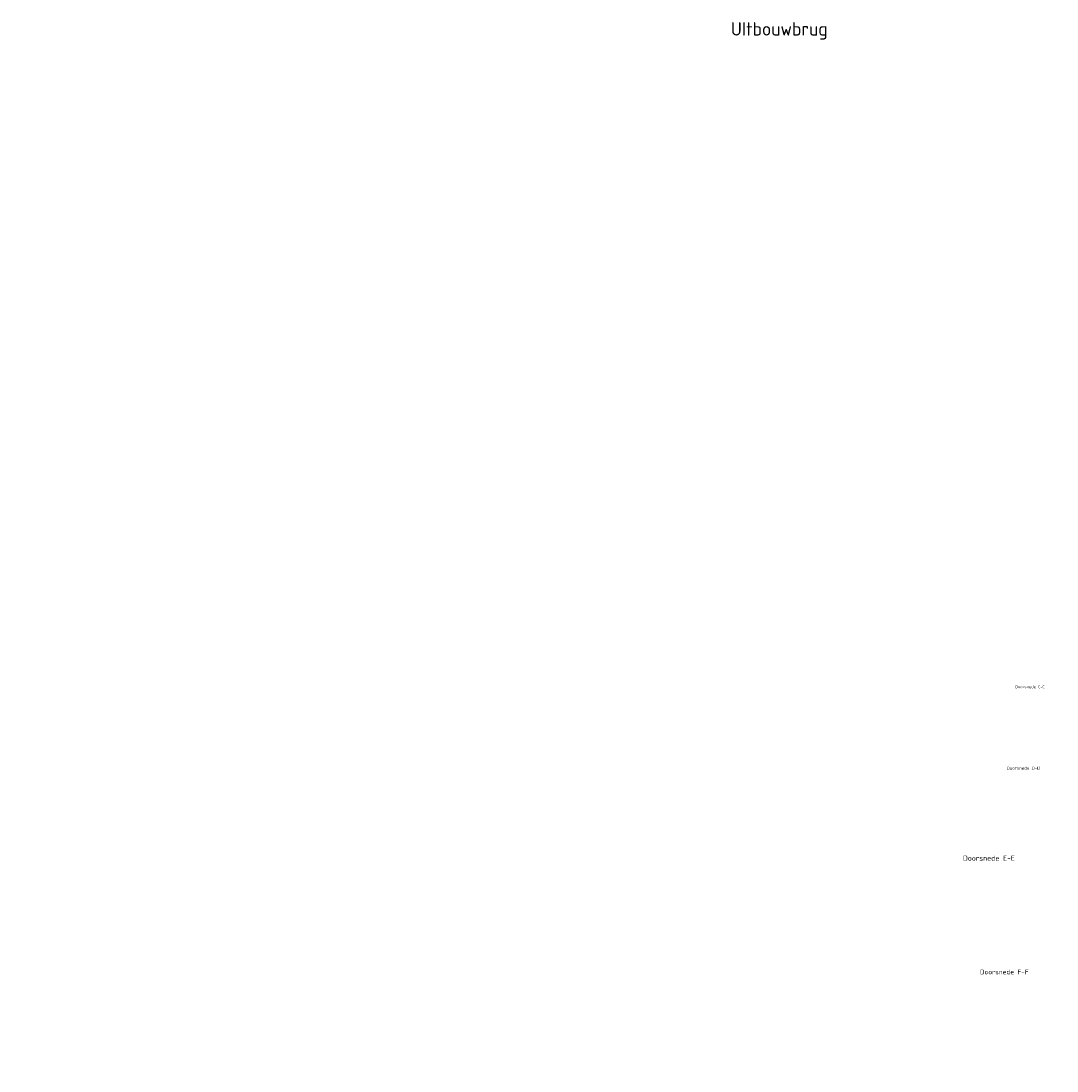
# Model space of a CAD drawing. Header units: millimetres. Extents: x -8028558 to 327273, y -63352 to 83293.
# Tile 67 of 195: x 57128 to 98074, y -36074 to 5397. Entities that reach past the tile are written whole.
import ezdxf
from ezdxf import colors
from ezdxf.entities.mleader import LeaderData, LeaderLine
from ezdxf.math import Vec2, Vec3

# ---------------------------------------------------------------- set-up
doc = ezdxf.new("R2010")
doc.units = ezdxf.units.MM
for name, color, linetype, lineweight in [('X-XX-AL-AANKLEDING-S', 7, 'Continuous', 25), ('X-XX-AL-VERWIJZING-T25', 7, 'Continuous', 25), ('X-XX-AL-VERWIJZING-T30-20', 160, 'Continuous', 35)]:
    doc.layers.add(name, color=color, linetype=linetype, lineweight=lineweight)
doc.styles.add('NLCS-ISO-M10000-T18', font='NLCS-ISO.ttf', dxfattribs={"height": 18})
doc.styles.add('NLCS-ISO-MM10-T25', font='NLCS-ISO.ttf', dxfattribs={"height": 25})
doc.styles.add('NLCS-ISO-MM20-T30', font='NLCS-ISO.ttf', dxfattribs={"height": 60})

msp = doc.modelspace()

# ---------------------------------------------------------------- texts
at = {"layer": 'X-XX-AL-AANKLEDING-S', "style": 'NLCS-ISO-M10000-T18'}
for s, height, p in [('Doorsnede C-C', 113.311, (96421.9, -20954.8)), ('Doorsnede D-D', 124.704, (96085.5, -24172.9)), ('Doorsnede E-E', 199.742, (94357.1, -27767.5)), ('Doorsnede F-F', 186.947, (95029.2, -32254.8))]:
    msp.add_text(s, height=height, dxfattribs=at).set_placement(p)
at = {"layer": 'X-XX-AL-VERWIJZING-T30-20', "insert": (85182.6, 5351.9), "char_height": 530.53, "attachment_point": 1, "style": 'NLCS-ISO-MM20-T30'}
msp.add_mtext_dynamic_manual_height_columns('UItbouwbrug', width=530.53, gutter_width=2652.6, heights=[0], dxfattribs=at)

# ---------------------------------------------------------------- leaders
at = {"layer": 'X-XX-AL-VERWIJZING-T25'}
ml = msp.add_multileader_mtext('Standard', dxfattribs=at)
ml.set_content('Merk B', color=256, style='NLCS-ISO-MM10-T25')
ml.set_leader_properties(color=256, linetype='ByLayer', lineweight=-1)
ml.build(insert=Vec2(0, 0))
ml.multileader.update_dxf_attribs({"text_left_attachment_type": 5, "text_right_attachment_type": 5, "dogleg_length": 25, "arrow_head_size": 25})
ctx = ml.context
ctx.base_point, ctx.char_height, ctx.arrow_head_size, ctx.landing_gap_size, ctx.plane_origin = Vec3(137517.8, -36029.7), 25, 25, 9, Vec3(137783.2, -36013.1)
ctx.left_attachment, ctx.right_attachment = 5, 5
notes = []
notes.append((ctx, [(0, (0, 0, 0), (0, 0), (1, 0), 1, [])]))
ctx.mtext.insert, ctx.mtext.flow_direction = Vec3(137526.8, -35999.7), 5
for ctx, leaders in notes:
    for number, flags, end, landing, length, lines in leaders:
        leader = LeaderData()
        leader.index, (leader.has_last_leader_line, leader.has_dogleg_vector, leader.attachment_direction) = number, flags
        leader.last_leader_point, leader.dogleg_vector, leader.dogleg_length = Vec3(end), Vec3(landing), length
        for number, points, colour, breaks in lines:
            line = LeaderLine()
            line.index, line.vertices, line.color, line.breaks = number, Vec3.list(points), colors.encode_raw_color(colour), breaks
            leader.lines.append(line)
        ctx.leaders.append(leader)

doc.saveas('drawing.dxf')
